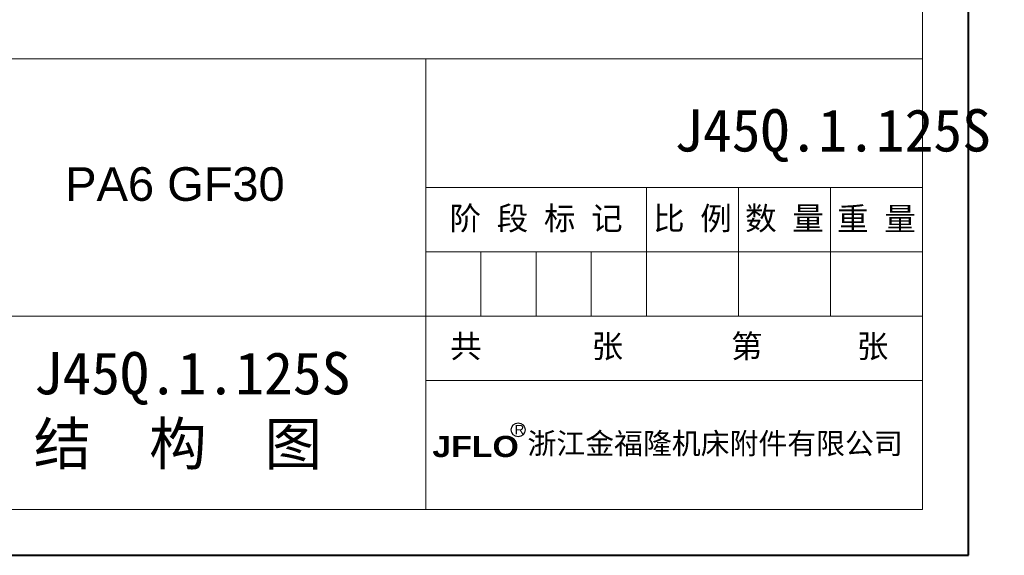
# Model space of a CAD drawing. Header units: millimetres. Extents: x 207 to 1682, y 260 to 1293.
# Tile 25 of 84: x 1309 to 1682, y 260 to 463. Entities that reach past the tile are written whole.
import ezdxf

# ---------------------------------------------------------------- set-up
doc = ezdxf.new("R2010")
doc.units = ezdxf.units.MM
doc.linetypes.add('CENTER2', pattern=[28.575, 19.05, -3.175, 3.175, -3.175])
doc.layers.add('标注', color=1, linetype='Continuous', lineweight=13)
doc.layers.add('标注线', color=7, linetype='Continuous', lineweight=15)
doc.styles.add('样式 6', font='仿宋_GB2312.ttf')

msp = doc.modelspace()

# ---------------------------------------------------------------- linework, layer by layer
at = {"color": 7, "lineweight": 40}
for p, q in [((1668.218, 260.273), (1668.218, 1293.287)), ((207.39, 260.273), (1668.218, 260.273))]:
    msp.add_line(p, q, dxfattribs=at)
at = {"color": 7, "lineweight": 13}
for p, q in [((1650.827, 277.664), (1650.827, 1275.896)), ((871.667, 448.093), (1650.827, 448.093)), ((1024.758, 277.664), (1650.827, 277.664))]:
    msp.add_line(p, q, dxfattribs=at)
at = {"color": 7, "lineweight": 15}
for p, q in [((1463.006, 277.664), (1463.006, 448.093)), ((1463.006, 399.399), (1650.827, 399.399)), ((1546.482, 350.705), (1546.482, 399.399)), ((1581.264, 350.705), (1581.264, 399.399)), ((1616.046, 350.705), (1616.046, 399.399)), ((1463.006, 375.052), (1650.827, 375.052)), ((1483.875, 350.705), (1483.875, 375.052)), ((1504.744, 350.705), (1504.744, 375.052)), ((1525.613, 350.705), (1525.613, 375.052)), ((1024.758, 350.705), (1438.659, 350.705)), ((1438.659, 350.705), (1650.827, 350.705)), ((1463.006, 326.358), (1650.827, 326.358))]:
    msp.add_line(p, q, dxfattribs=at)
at = {"layer": '标注', "color": 7, "lineweight": 30}
msp.add_circle((1497.962, 307.735), 2.617, dxfattribs=at)

# ---------------------------------------------------------------- texts
at = {"color": 7, "insert": (1556.944, 429.014), "char_height": 16.00898, "attachment_point": 1, "style": '样式 6'}
msp.add_mtext('J45Q.1.125S', dxfattribs=at)
at = {"attachment_point": 1, "style": '样式 6'}
for s, insert, char_height in [('{\\fArial|b0|i0|c0|p32;PA6 GF30\\f楷体_GB2312|b0|i0|c134|p49;  }', (1326.704, 407.062), 12.72137), ('{\\C7;J45Q.1.125S\\P}结  构  图', (1314.76, 337.159), 16.00898)]:
    msp.add_mtext(s, dxfattribs=dict(at, insert=insert, char_height=char_height))
at = {"color": 7, "linetype": 'CENTER2', "lineweight": 18, "char_height": 8.73217, "width": 94.33295, "attachment_point": 1, "style": '样式 6'}
for s, insert in [('{\\fSimSun|b0|i0|c134|p2;  共       张}', (1460.35, 343.741)), ('{\\fSimSun|b0|i0|c134|p2;  第      张}', (1566.589, 343.741))]:
    msp.add_mtext(s, dxfattribs=dict(at, insert=insert))
at = {"layer": '标注', "color": 7, "lineweight": 9, "attachment_point": 1, "style": '样式 6'}
for s, insert, char_height, width in [('{\\fArial|b0|i0|c0|p32;R}', (1496.623, 309.621), 3.58491, 2.55807), ('{\\fArial Black|b0|i0|c0|p34;JFLO}', (1465.5, 305.44), 8.00203, 78.58123), ('{\\fSimHei|b0|i0|c134|p2;浙江金福隆机床附件有限公司}', (1501.489, 306.576), 8.00203, 150.73849)]:
    msp.add_mtext(s, dxfattribs=dict(at, insert=insert, char_height=char_height, width=width))
at = {"layer": '标注线', "color": 7, "lineweight": 18, "char_height": 8.7322, "attachment_point": 5, "style": '样式 6'}
for s, insert, width in [('阶 段 标 记', (1504.744, 387.226), 83.47587), ('比 例', (1563.873, 387.226), 34.78161), ('数 量', (1598.655, 387.226), 34.78161), ('重 量', (1633.436, 387.226), 34.78161)]:
    msp.add_mtext(s, dxfattribs=dict(at, insert=insert, width=width))

doc.saveas('drawing.dxf')
